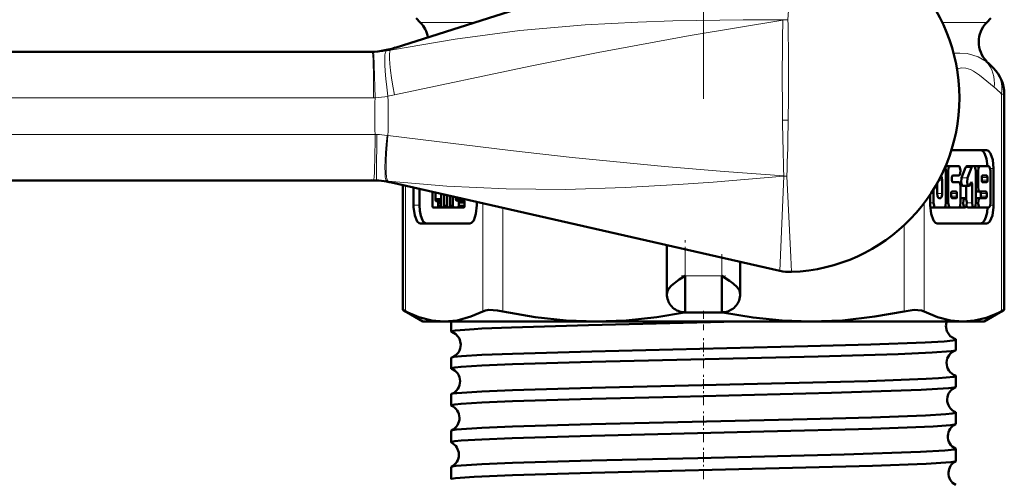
# Model space of a CAD drawing. Extents: x -1358 to 1757, y -1497 to 607.
# Tile 90 of 97: x 1669 to 1722, y -117 to -92. Entities that reach past the tile are written whole.
import ezdxf

# ---------------------------------------------------------------- set-up
doc = ezdxf.new("R2010")
doc.units = 0
doc.linetypes.add('DASHDOT', pattern=[18.5, 12, -3, 0.5, -3])

msp = doc.modelspace()

# ---------------------------------------------------------------- linework, layer by layer
at = {"color": 7, "linetype": 'DASHDOT', "lineweight": 18}
msp.add_line((1705.979, -67.521), (1705.979, -96.238), dxfattribs=at)
at = {"color": 7, "lineweight": 50}
for p, q in [((1710.03, -86.807), (1689.168, -93.444)), ((1690.539, -92.069), (1690.314, -91.844)), ((1721.418, -92.069), (1721.643, -91.844)), ((1614.284, -93.68), (1687.921, -93.68)), ((1722.374, -107.747), (1722.374, -95.975)), ((1721.407, -99.036), (1719.489, -99.036)), ((1719.421, -99.907), (1719.167, -99.907)), ((1719.184, -101.908), (1719.184, -100.164)), ((1719.323, -100.164), (1719.323, -101.908)), ((1719.892, -99.907), (1719.421, -99.907)), ((1720.048, -100.55), (1720.265, -99.982)), ((1720.659, -99.907), (1720.335, -99.907)), ((1720.59, -99.982), (1720.373, -100.55)), ((1720.717, -99.907), (1720.659, -99.907)), ((1721.044, -99.907), (1720.719, -99.907)), ((1720.815, -101.908), (1720.815, -100.164)), ((1720.946, -100.164), (1720.946, -101.036)), ((1721.515, -99.907), (1721.044, -99.907)), ((1721.613, -101.908), (1721.613, -100.164)), ((1721.79, -102.036), (1721.79, -100.036)), ((1687.999, -100.68), (1614.284, -100.68)), ((1688.148, -100.68), (1687.999, -100.68)), ((1710.134, -105.613), (1688.975, -100.804)), ((1718.713, -100.829), (1718.713, -101.395)), ((1718.988, -101.395), (1718.988, -100.677)), ((1719.519, -100.677), (1719.519, -100.523)), ((1719.558, -100.42), (1719.892, -100.42)), ((1719.892, -100.779), (1719.558, -100.779)), ((1720.511, -100.913), (1720.552, -100.808)), ((1720.619, -100.88), (1720.619, -101.908)), ((1721.142, -100.523), (1721.142, -100.677)), ((1721.417, -100.42), (1721.181, -100.42)), ((1721.181, -100.779), (1721.417, -100.779)), ((1721.456, -100.677), (1721.456, -100.523)), ((1689.583, -107.747), (1689.583, -100.942)), ((1690.167, -102.036), (1690.167, -101.075)), ((1690.492, -101.149), (1690.492, -102.036)), ((1691.2, -102.065), (1691.2, -101.31)), ((1691.361, -101.352), (1691.386, -101.352)), ((1691.361, -101.352), (1691.361, -101.714)), ((1691.676, -102.065), (1691.676, -101.418)), ((1718.517, -101.163), (1718.517, -101.908)), ((1719.481, -101.395), (1719.481, -101.549)), ((1719.755, -101.292), (1719.52, -101.292)), ((1719.794, -101.549), (1719.794, -101.395)), ((1719.99, -101.908), (1719.99, -101.036)), ((1720.442, -100.988), (1720.117, -100.988)), ((1720.294, -101.702), (1720.294, -100.988)), ((1721.044, -101.292), (1720.815, -101.292)), ((1721.044, -101.292), (1721.378, -101.292)), ((1721.092, -101.549), (1721.092, -101.395)), ((1721.417, -101.395), (1721.417, -101.549)), ((1691.361, -101.714), (1691.685, -101.714)), ((1691.403, -101.815), (1691.476, -101.815)), ((1691.476, -101.815), (1691.676, -101.815)), ((1691.518, -101.916), (1691.676, -101.916)), ((1691.518, -101.916), (1691.518, -102.065)), ((1691.838, -101.455), (1691.838, -102.065)), ((1692.001, -102.065), (1692.001, -101.492)), ((1692.163, -101.529), (1692.163, -102.065)), ((1692.321, -102.065), (1692.321, -101.565)), ((1692.477, -101.6), (1692.477, -101.684)), ((1692.477, -101.684), (1692.802, -101.684)), ((1692.519, -101.785), (1692.592, -101.785)), ((1692.592, -101.785), (1692.917, -101.785)), ((1692.634, -101.886), (1692.958, -101.886)), ((1692.634, -101.886), (1692.634, -102.065)), ((1692.802, -101.684), (1692.802, -101.674)), ((1692.958, -102.065), (1692.958, -101.886)), ((1693.616, -101.859), (1693.616, -102.036)), ((1718.341, -101.438), (1718.341, -102.036)), ((1718.811, -101.651), (1718.89, -101.651)), ((1719.52, -101.651), (1719.755, -101.651)), ((1720.235, -101.651), (1719.99, -101.651)), ((1721.044, -101.651), (1720.815, -101.651)), ((1721.378, -101.651), (1721.044, -101.651)), ((1691.241, -102.166), (1691.476, -102.166)), ((1691.476, -102.166), (1691.242, -102.166)), ((1691.476, -102.166), (1691.801, -102.166)), ((1691.518, -102.065), (1691.676, -102.065)), ((1691.718, -102.166), (1691.796, -102.166)), ((1691.796, -102.166), (1691.719, -102.166)), ((1691.796, -102.166), (1692.121, -102.166)), ((1691.838, -102.065), (1692.001, -102.065)), ((1692.043, -102.166), (1692.121, -102.166)), ((1692.121, -102.166), (1692.044, -102.166)), ((1692.121, -102.166), (1692.446, -102.166)), ((1692.163, -102.065), (1692.321, -102.065)), ((1692.363, -102.166), (1692.592, -102.166)), ((1692.592, -102.166), (1692.364, -102.166)), ((1692.593, -102.166), (1692.917, -102.166)), ((1692.634, -102.065), (1692.958, -102.065)), ((1718.615, -102.164), (1718.344, -102.164)), ((1718.615, -102.164), (1719.086, -102.164)), ((1719.096, -102.164), (1719.091, -102.164)), ((1719.421, -102.164), (1719.096, -102.164)), ((1719.421, -102.164), (1719.892, -102.164)), ((1719.911, -102.164), (1719.902, -102.163)), ((1720.235, -102.164), (1719.911, -102.164)), ((1720.717, -102.164), (1720.392, -102.164)), ((1721.044, -102.164), (1720.719, -102.164)), ((1721.044, -102.164), (1721.515, -102.164)), ((1693.234, -103.036), (1690.55, -103.036)), ((1718.723, -103.036), (1721.407, -103.036)), ((1703.979, -106.88), (1703.979, -104.214)), ((1707.979, -106.88), (1707.979, -105.123)), ((1704.979, -105.88), (1704.979, -107.88)), ((1706.979, -105.88), (1706.979, -107.88)), ((1689.583, -107.747), (1689.735, -107.825)), ((1690.678, -108.38), (1689.583, -107.747)), ((1721.278, -108.38), (1722.374, -107.747)), ((1722.222, -107.825), (1722.374, -107.747)), ((1690.678, -108.38), (1691.843, -108.38)), ((1691.843, -108.38), (1700.123, -108.38)), ((1692.219, -108.926), (1692.219, -108.38)), ((1700.123, -108.38), (1711.833, -108.38)), ((1706.979, -107.88), (1704.979, -107.88)), ((1711.833, -108.38), (1720.114, -108.38)), ((1720.114, -108.38), (1721.278, -108.38)), ((1719.738, -109.931), (1719.738, -109.363)), ((1692.219, -110.937), (1692.219, -110.358)), ((1719.738, -111.944), (1719.738, -111.353)), ((1692.219, -112.951), (1692.219, -112.346)), ((1719.738, -113.959), (1719.738, -113.34)), ((1692.219, -114.967), (1692.219, -114.333)), ((1719.738, -115.976), (1719.738, -115.325)), ((1692.219, -116.985), (1692.219, -116.317))]:
    msp.add_line(p, q, dxfattribs=at)
at = {"color": 7, "lineweight": 18}
for p, q in [((1690.539, -92.069), (1693.49, -92.069)), ((1710.298, -91.933), (1710.297, -91.918)), ((1718.993, -92.069), (1721.418, -92.069)), ((1687.921, -93.68), (1687.973, -93.68)), ((1721.38, -94.191), (1721.418, -94.191)), ((1722.222, -107.825), (1722.222, -95.975)), ((1722.374, -95.975), (1722.222, -95.975)), ((1687.997, -96.18), (1614.36, -96.18)), ((1688.075, -96.179), (1687.997, -96.179)), ((1710.609, -96.18), (1710.597, -97.404)), ((1710.288, -97.397), (1710.597, -97.404)), ((1614.36, -98.18), (1688.075, -98.18)), ((1688.075, -98.18), (1688.175, -98.181)), ((1688.728, -98.231), (1688.778, -98.24)), ((1719.323, -100.164), (1719.184, -100.164)), ((1720.59, -99.982), (1720.265, -99.982)), ((1720.946, -100.164), (1720.815, -100.164)), ((1721.6, -100.036), (1721.79, -100.036)), ((1688.781, -100.718), (1688.706, -100.71)), ((1710.134, -105.613), (1710.352, -100.449)), ((1710.352, -100.437), (1710.518, -100.444)), ((1710.352, -100.449), (1710.352, -100.442)), ((1710.352, -100.449), (1710.518, -100.444)), ((1710.518, -100.444), (1710.743, -104.868)), ((1718.988, -100.677), (1718.797, -100.677)), ((1720.373, -100.55), (1720.048, -100.55)), ((1720.619, -100.88), (1720.524, -100.88)), ((1721.456, -100.523), (1721.142, -100.523)), ((1721.456, -100.677), (1721.142, -100.677)), ((1689.735, -100.977), (1689.735, -107.825)), ((1718.988, -101.395), (1718.713, -101.395)), ((1719.794, -101.395), (1719.481, -101.395)), ((1720.946, -101.036), (1720.815, -101.036)), ((1721.417, -101.395), (1721.092, -101.395)), ((1693.951, -107.825), (1693.951, -101.935)), ((1718.006, -101.91), (1718.006, -107.825)), ((1718.517, -101.908), (1718.341, -101.908)), ((1719.323, -101.908), (1719.184, -101.908)), ((1719.794, -101.549), (1719.481, -101.549)), ((1720.619, -101.908), (1720.333, -101.908)), ((1721.417, -101.549), (1721.092, -101.549)), ((1690.492, -102.036), (1690.167, -102.036)), ((1695.034, -102.181), (1695.034, -107.825)), ((1721.6, -102.036), (1721.79, -102.036)), ((1716.923, -107.825), (1716.923, -103.113)), ((1704.979, -105.88), (1704.979, -104.441)), ((1706.979, -104.896), (1706.979, -105.88)), ((1710.743, -104.868), (1710.781, -105.673)), ((1706.979, -105.88), (1704.979, -105.88))]:
    msp.add_line(p, q, dxfattribs=at)
at = {"color": 7, "linetype": 'DASHDOT', "lineweight": 18, "ltscale": 0.079972}
msp.add_line((1704.979, -107.146), (1704.979, -103.948), dxfattribs=at)
at = {"color": 7, "linetype": 'DASHDOT', "lineweight": 18, "ltscale": 0.059518}
msp.add_line((1706.979, -104.698), (1706.979, -107.078), dxfattribs=at)
at = {"color": 7, "linetype": 'DASHDOT', "lineweight": 18, "ltscale": 0.060001}
msp.add_line((1704.778, -105.88), (1707.178, -105.88), dxfattribs=at)
at = {"color": 7, "linetype": 'DASHDOT', "lineweight": 18, "ltscale": 0.026585}
msp.add_line((1705.979, -108.854), (1705.979, -107.791), dxfattribs=at)
at = {"color": 7, "linetype": 'DASHDOT', "lineweight": 18, "ltscale": 0.043184}
msp.add_line((1705.979, -110.921), (1705.979, -109.194), dxfattribs=at)
at = {"color": 7, "linetype": 'DASHDOT', "lineweight": 18, "ltscale": 0.043773}
msp.add_line((1705.979, -112.937), (1705.979, -111.186), dxfattribs=at)
at = {"color": 7, "linetype": 'DASHDOT', "lineweight": 18, "ltscale": 0.044538}
msp.add_line((1705.979, -114.955), (1705.979, -113.173), dxfattribs=at)
at = {"color": 7, "linetype": 'DASHDOT', "lineweight": 18, "ltscale": 0.045451}
msp.add_line((1705.979, -116.976), (1705.979, -115.158), dxfattribs=at)
at = {"color": 7, "lineweight": 18}
for points in [[(1710.916, -86.692), (1710.701, -90.101), (1710.581, -91.928)], [(1688.922, -93.583), (1692.441, -92.975), (1695.972, -92.514), (1699.535, -92.198), (1702.403, -92.045), (1704.312, -91.984), (1708.141, -91.929), (1710.297, -91.918)], [(1710.298, -91.938), (1705.259, -92.778), (1700.234, -93.708), (1696.525, -94.447), (1689.135, -96.019)], [(1688.075, -96.179), (1688.034, -94.405), (1688, -93.83), (1687.983, -93.7), (1687.978, -93.686), (1687.976, -93.682), (1687.974, -93.68), (1687.973, -93.68)], [(1719.959, -93.737), (1720.341, -93.768), (1720.666, -93.846), (1720.947, -93.953), (1721.38, -94.191)], [(1721.817, -95.605), (1721.418, -95.268), (1721.018, -94.946), (1720.693, -94.727), (1720.528, -94.643), (1720.277, -94.563), (1720.049, -94.55), (1719.797, -94.604)], [(1688.148, -100.68), (1688.149, -100.679), (1688.149, -100.676), (1688.152, -100.644), (1688.161, -100.348), (1688.175, -98.181)], [(1688.778, -98.24), (1695.465, -99.061), (1698.813, -99.434), (1703.855, -99.93), (1707.102, -100.204), (1710.352, -100.437)], [(1710.352, -100.449), (1706.512, -100.772), (1704.595, -100.913), (1701.707, -101.079), (1698.463, -101.173), (1695.222, -101.147), (1691.996, -100.995), (1688.781, -100.718)]]:
    msp.add_lwpolyline(points, dxfattribs=at)
at = {"color": 7, "lineweight": 50}
for points in [[(1721.082, -99.036), (1721.153, -99.053), (1721.222, -99.105), (1721.288, -99.192), (1721.405, -99.498), (1721.462, -99.908)], [(1721.79, -100.036), (1721.745, -99.57), (1721.623, -99.211), (1721.511, -99.073), (1721.407, -99.036)], [(1719.421, -99.907), (1719.401, -99.913), (1719.388, -99.922), (1719.364, -99.954), (1719.341, -100.014), (1719.323, -100.164)], [(1719.892, -100.42), (1719.919, -100.411), (1719.938, -100.391), (1719.972, -100.311), (1719.99, -100.134), (1719.958, -99.974), (1719.928, -99.925), (1719.913, -99.913), (1719.892, -99.907)], [(1720.265, -99.982), (1720.29, -99.935), (1720.304, -99.92), (1720.324, -99.909), (1720.335, -99.907)], [(1720.659, -99.907), (1720.642, -99.912), (1720.63, -99.919), (1720.608, -99.945), (1720.59, -99.982)], [(1720.815, -100.164), (1720.79, -99.993), (1720.76, -99.933), (1720.731, -99.91), (1720.717, -99.907)], [(1721.044, -99.907), (1721.024, -99.913), (1721.011, -99.922), (1720.987, -99.954), (1720.964, -100.014), (1720.946, -100.164)], [(1721.613, -100.164), (1721.588, -99.993), (1721.558, -99.933), (1721.53, -99.91), (1721.515, -99.907)], [(1718.988, -100.677), (1718.969, -100.526), (1718.94, -100.456), (1718.922, -100.434)], [(1719.519, -100.523), (1719.529, -100.455), (1719.541, -100.43), (1719.552, -100.421), (1719.558, -100.42)], [(1719.558, -100.779), (1719.55, -100.777), (1719.545, -100.774), (1719.536, -100.761), (1719.526, -100.737), (1719.519, -100.677)], [(1719.99, -101.036), (1719.965, -100.865), (1719.935, -100.805), (1719.906, -100.782), (1719.892, -100.779)], [(1720.117, -100.988), (1720.102, -100.985), (1720.073, -100.961), (1720.054, -100.927), (1720.022, -100.792), (1720.048, -100.55)], [(1720.373, -100.55), (1720.347, -100.799), (1720.386, -100.943), (1720.419, -100.981), (1720.442, -100.988)], [(1720.58, -100.778), (1720.587, -100.78), (1720.593, -100.784), (1720.602, -100.797), (1720.611, -100.821), (1720.619, -100.88)], [(1721.181, -100.42), (1721.173, -100.423), (1721.168, -100.427), (1721.158, -100.44), (1721.144, -100.491), (1721.142, -100.523)], [(1721.142, -100.677), (1721.15, -100.737), (1721.162, -100.766), (1721.169, -100.774), (1721.177, -100.779), (1721.181, -100.779)], [(1721.456, -100.523), (1721.449, -100.463), (1721.437, -100.434), (1721.429, -100.425), (1721.421, -100.421), (1721.417, -100.42)], [(1721.417, -100.779), (1721.425, -100.777), (1721.43, -100.773), (1721.44, -100.76), (1721.454, -100.709), (1721.456, -100.677)], [(1718.713, -101.395), (1718.732, -101.546), (1718.762, -101.617), (1718.781, -101.639), (1718.801, -101.65), (1718.811, -101.651)], [(1718.89, -101.651), (1718.91, -101.646), (1718.923, -101.636), (1718.948, -101.603), (1718.983, -101.474), (1718.988, -101.395)], [(1719.52, -101.292), (1719.512, -101.295), (1719.507, -101.299), (1719.497, -101.312), (1719.483, -101.363), (1719.481, -101.395)], [(1719.794, -101.395), (1719.786, -101.335), (1719.774, -101.306), (1719.767, -101.297), (1719.759, -101.293), (1719.755, -101.292)], [(1720.442, -100.988), (1720.452, -100.987), (1720.471, -100.977), (1720.487, -100.959), (1720.511, -100.913)], [(1720.946, -101.036), (1720.971, -101.207), (1721.001, -101.267), (1721.03, -101.29), (1721.044, -101.292)], [(1721.092, -101.395), (1721.085, -101.335), (1721.073, -101.306), (1721.065, -101.297), (1721.057, -101.293), (1721.053, -101.292)], [(1721.378, -101.292), (1721.386, -101.294), (1721.391, -101.298), (1721.4, -101.311), (1721.41, -101.335), (1721.417, -101.395)], [(1691.361, -101.714), (1691.369, -101.775), (1691.379, -101.798), (1691.389, -101.81), (1691.395, -101.813), (1691.403, -101.815)], [(1691.476, -101.815), (1691.484, -101.817), (1691.49, -101.821), (1691.5, -101.834), (1691.51, -101.856), (1691.518, -101.916)], [(1692.477, -101.684), (1692.486, -101.745), (1692.496, -101.768), (1692.505, -101.78), (1692.511, -101.783), (1692.519, -101.785)], [(1692.592, -101.785), (1692.6, -101.787), (1692.605, -101.79), (1692.614, -101.801), (1692.624, -101.822), (1692.634, -101.886)], [(1692.844, -101.785), (1692.836, -101.783), (1692.83, -101.78), (1692.82, -101.767), (1692.804, -101.717), (1692.802, -101.684)], [(1692.958, -101.886), (1692.95, -101.825), (1692.937, -101.798), (1692.929, -101.79), (1692.917, -101.785)], [(1718.517, -101.908), (1718.542, -102.079), (1718.572, -102.139), (1718.601, -102.162), (1718.615, -102.164)], [(1719.086, -102.164), (1719.106, -102.159), (1719.119, -102.15), (1719.143, -102.118), (1719.166, -102.057), (1719.184, -101.908)], [(1719.323, -101.908), (1719.348, -102.079), (1719.378, -102.139), (1719.406, -102.162), (1719.421, -102.164)], [(1719.481, -101.549), (1719.489, -101.609), (1719.501, -101.638), (1719.508, -101.646), (1719.516, -101.651), (1719.52, -101.651)], [(1719.755, -101.651), (1719.763, -101.649), (1719.768, -101.645), (1719.778, -101.632), (1719.792, -101.581), (1719.794, -101.549)], [(1719.892, -102.164), (1719.912, -102.159), (1719.925, -102.15), (1719.948, -102.118), (1719.972, -102.057), (1719.99, -101.908)], [(1720.235, -101.651), (1720.209, -101.661), (1720.19, -101.681), (1720.155, -101.76), (1720.138, -101.938), (1720.169, -102.098), (1720.199, -102.147), (1720.215, -102.159), (1720.235, -102.164)], [(1720.235, -102.164), (1720.262, -102.155), (1720.282, -102.134), (1720.316, -102.054), (1720.333, -101.877), (1720.301, -101.717), (1720.271, -101.669), (1720.256, -101.657), (1720.235, -101.651)], [(1720.619, -101.908), (1720.644, -102.079), (1720.675, -102.139), (1720.703, -102.162), (1720.717, -102.164)], [(1720.717, -102.164), (1720.737, -102.159), (1720.75, -102.15), (1720.773, -102.118), (1720.797, -102.058), (1720.815, -101.908)], [(1721.044, -101.651), (1721.017, -101.661), (1720.998, -101.681), (1720.964, -101.76), (1720.947, -101.938), (1720.978, -102.098), (1721.008, -102.147), (1721.023, -102.159), (1721.044, -102.164)], [(1721.053, -101.651), (1721.061, -101.649), (1721.066, -101.645), (1721.076, -101.632), (1721.09, -101.581), (1721.092, -101.549)], [(1721.417, -101.549), (1721.407, -101.617), (1721.395, -101.641), (1721.383, -101.65), (1721.378, -101.651)], [(1721.515, -102.164), (1721.535, -102.159), (1721.548, -102.15), (1721.572, -102.118), (1721.595, -102.057), (1721.613, -101.908)], [(1690.55, -103.036), (1690.488, -103.022), (1690.372, -102.92), (1690.234, -102.601), (1690.17, -102.147), (1690.167, -102.036)], [(1690.492, -102.036), (1690.51, -102.337), (1690.565, -102.623), (1690.653, -102.851), (1690.722, -102.953), (1690.798, -103.015), (1690.875, -103.036)], [(1691.242, -102.166), (1691.234, -102.164), (1691.229, -102.161), (1691.219, -102.15), (1691.209, -102.13), (1691.2, -102.065)], [(1691.518, -102.065), (1691.51, -102.126), (1691.499, -102.148), (1691.49, -102.16), (1691.484, -102.164), (1691.476, -102.166)], [(1691.719, -102.166), (1691.71, -102.164), (1691.704, -102.16), (1691.694, -102.148), (1691.685, -102.126), (1691.676, -102.065)], [(1691.838, -102.065), (1691.83, -102.126), (1691.82, -102.148), (1691.81, -102.16), (1691.804, -102.164), (1691.796, -102.166)], [(1692.044, -102.166), (1692.035, -102.164), (1692.029, -102.16), (1692.019, -102.148), (1692.01, -102.126), (1692.001, -102.065)], [(1692.163, -102.065), (1692.155, -102.126), (1692.145, -102.148), (1692.135, -102.16), (1692.129, -102.164), (1692.121, -102.166)], [(1692.364, -102.166), (1692.355, -102.164), (1692.349, -102.16), (1692.339, -102.148), (1692.33, -102.126), (1692.321, -102.065)], [(1692.634, -102.065), (1692.625, -102.126), (1692.615, -102.148), (1692.606, -102.16), (1692.6, -102.164), (1692.592, -102.166)], [(1692.917, -102.166), (1692.925, -102.164), (1692.93, -102.16), (1692.941, -102.148), (1692.956, -102.097), (1692.958, -102.065)], [(1693.616, -102.036), (1693.572, -102.501), (1693.45, -102.861), (1693.337, -102.998), (1693.234, -103.036)], [(1718.341, -102.036), (1718.385, -102.501), (1718.507, -102.861), (1718.62, -102.998), (1718.723, -103.036)], [(1720.392, -102.164), (1720.372, -102.159), (1720.359, -102.149), (1720.335, -102.115), (1720.314, -102.063)], [(1721.462, -102.164), (1721.432, -102.437), (1721.372, -102.688), (1721.288, -102.878), (1721.182, -103.001), (1721.082, -103.036)], [(1721.407, -103.036), (1721.469, -103.022), (1721.585, -102.92), (1721.723, -102.601), (1721.787, -102.147), (1721.79, -102.036)], [(1703.979, -106.88), (1704.007, -106.728), (1704.086, -106.581), (1704.241, -106.407), (1704.656, -106.089), (1704.979, -105.88)], [(1706.979, -105.88), (1707.4, -106.156), (1707.59, -106.298), (1707.807, -106.502), (1707.931, -106.684), (1707.979, -106.88)], [(1689.735, -107.825), (1690.468, -108.139), (1691.164, -108.321), (1691.843, -108.38)], [(1691.843, -108.38), (1692.556, -108.315), (1693.289, -108.114), (1693.951, -107.825)], [(1693.951, -107.825), (1694.096, -107.775), (1694.28, -107.75), (1694.75, -107.775), (1695.034, -107.825)], [(1695.034, -107.825), (1696.802, -108.139), (1698.483, -108.32), (1700.123, -108.38)], [(1711.833, -108.38), (1713.555, -108.315), (1715.325, -108.114), (1716.923, -107.825)], [(1716.923, -107.825), (1717.458, -107.75), (1717.861, -107.775), (1718.006, -107.825)], [(1718.006, -107.825), (1718.739, -108.139), (1719.435, -108.321), (1720.114, -108.38)], [(1720.114, -108.38), (1720.747, -108.328), (1721.38, -108.176), (1721.802, -108.02), (1722.222, -107.825)], [(1693.903, -108.766), (1695.516, -108.699), (1699.709, -108.574), (1707.826, -108.38)], [(1700.123, -108.38), (1701.761, -108.321), (1703.44, -108.14), (1704.948, -107.879)], [(1707.009, -107.879), (1708.679, -108.162), (1710.274, -108.326), (1711.833, -108.38)], [(1692.219, -108.926), (1692.219, -108.923), (1692.222, -108.919), (1692.227, -108.915), (1692.245, -108.906), (1692.453, -108.867), (1693.471, -108.788), (1693.903, -108.766)], [(1692.257, -108.949), (1692.472, -109.067), (1692.669, -109.312), (1692.746, -109.629)], [(1719.194, -108.619), (1719.24, -108.902), (1719.426, -109.181), (1719.672, -109.331), (1719.693, -109.338)], [(1693.903, -110.2), (1695.562, -110.133), (1699.886, -110.006), (1711.667, -109.726), (1715.101, -109.631), (1718.066, -109.521), (1719.095, -109.461), (1719.571, -109.413), (1719.696, -109.388), (1719.725, -109.377), (1719.733, -109.372), (1719.737, -109.366), (1719.738, -109.363)], [(1719.738, -109.363), (1719.737, -109.361), (1719.733, -109.355), (1719.724, -109.349), (1719.693, -109.338)], [(1693.903, -110.777), (1695.564, -110.709), (1699.894, -110.581), (1712.232, -110.283), (1716.593, -110.152), (1718.433, -110.072), (1719.479, -109.993), (1719.706, -109.953)], [(1692.257, -110.335), (1692.368, -110.312), (1692.792, -110.267), (1693.903, -110.2)], [(1692.219, -110.937), (1692.219, -110.935), (1692.222, -110.931), (1692.226, -110.927), (1692.241, -110.919), (1692.417, -110.883), (1692.761, -110.847), (1693.903, -110.777)], [(1693.903, -112.188), (1695.564, -112.121), (1699.895, -111.995), (1711.93, -111.708), (1714.948, -111.625), (1718.117, -111.508), (1718.784, -111.471), (1719.628, -111.393), (1719.704, -111.375), (1719.726, -111.366), (1719.734, -111.36), (1719.737, -111.357), (1719.738, -111.353)], [(1693.903, -112.791), (1695.565, -112.723), (1699.897, -112.594), (1704.554, -112.481), (1712.958, -112.277), (1717.84, -112.114), (1719.34, -112.021), (1719.639, -111.983), (1719.714, -111.963)], [(1692.246, -112.327), (1692.306, -112.311), (1692.526, -112.279), (1693.903, -112.188)], [(1692.219, -112.951), (1692.219, -112.949), (1692.221, -112.945), (1692.226, -112.941), (1692.241, -112.933), (1692.417, -112.897), (1692.763, -112.861), (1693.903, -112.791)], [(1693.903, -114.175), (1695.558, -114.108), (1699.877, -113.982), (1711.627, -113.703), (1715.134, -113.606), (1718.076, -113.497), (1719.192, -113.429), (1719.531, -113.395), (1719.71, -113.36), (1719.733, -113.348), (1719.737, -113.342), (1719.738, -113.34)], [(1692.239, -114.316), (1692.295, -114.299), (1692.51, -114.268), (1693.903, -114.175)], [(1693.903, -114.807), (1695.556, -114.739), (1699.873, -114.61), (1709.261, -114.386), (1715.175, -114.228), (1718.498, -114.096), (1719.435, -114.026), (1719.663, -113.992), (1719.72, -113.975)], [(1692.219, -114.967), (1692.219, -114.965), (1692.222, -114.961), (1692.226, -114.957), (1692.241, -114.949), (1692.416, -114.913), (1692.76, -114.877), (1693.903, -114.807)], [(1693.903, -116.159), (1695.562, -116.092), (1699.889, -115.966), (1705.663, -115.828), (1713.643, -115.634), (1717.807, -115.494), (1719.126, -115.42), (1719.668, -115.357), (1719.716, -115.343), (1719.73, -115.336), (1719.735, -115.331), (1719.737, -115.329), (1719.738, -115.325)], [(1692.234, -116.302), (1692.286, -116.286), (1692.495, -116.253), (1693.903, -116.159)], [(1693.903, -116.824), (1695.558, -116.757), (1699.876, -116.628), (1711.55, -116.346), (1715.198, -116.245), (1718.109, -116.134), (1719.452, -116.041), (1719.673, -116.007), (1719.724, -115.99)], [(1692.219, -116.985), (1692.219, -116.983), (1692.222, -116.979), (1692.227, -116.974), (1692.245, -116.965), (1692.453, -116.926), (1693.472, -116.847), (1693.903, -116.824)]]:
    msp.add_lwpolyline(points, dxfattribs=at)
for centre, radius, start, end in [((1710.428, -96.18), 9.5, 360, 87.0589), ((1689.479, -93.13), 1.5, 9.7645, 45), ((1722.479, -93.13), 1.5, 135, 225), ((1687.652, -88.68), 4.999, 269.9999, 287.6513), ((1717.93, -98.398), 5.441, 44.8354, 50.6441), ((1720.374, -95.975), 2, 360, 45), ((1710.428, -96.18), 9.5, 272.1234, 360), ((1718.701, -100.147), 0.483, 357.9579, 23.0872), ((1687.867, -105.678), 4.999, 77.1928, 90), ((1720.591, -100.814), 0.0386, 107.3113, 171.0962), ((1710.688, -103.175), 2.5, 257.1957, 272.1234), ((1704.98, -106.879), 1.002, 179.7817, 200.7895), ((1704.979, -106.88), 1, 200.8305, 218.3532), ((1706.979, -106.88), 1, 321.5765, 339.3051), ((1706.977, -106.879), 1.002, 339.3331, 0.2189), ((1704.986, -106.873), 1.01, 218.4355, 238.2685), ((1704.979, -106.88), 1, 238.3557, 256.2072), ((1704.979, -106.873), 1.007, 256.2506, 269.8097), ((1706.977, -106.874), 1.006, 270.1919, 284.1753), ((1706.979, -106.88), 1, 284.2413, 301.5975), ((1706.971, -106.873), 1.01, 301.7344, 321.5542), ((1719.936, -108.642), 0.743, 159.3221, 178.2134), ((1692.26, -108.899), 0.0497, 212.9899, 266.6499), ((1692.016, -109.647), 0.729, 289.2688, 1.4683), ((1719.959, -110.637), 0.73, 110.3281, 178.5801), ((1719.702, -109.91), 0.0422, 274.9295, 329.9298), ((1692.26, -110.385), 0.0493, 93.3331, 146.7017), ((1692.251, -110.921), 0.0364, 207.3485, 263.4271), ((1691.979, -111.638), 0.731, 0.7039, 68.5498), ((1719.96, -110.646), 0.731, 177.8517, 249.6683), ((1691.979, -111.646), 0.732, 291.4346, 1.3578), ((1719.702, -111.373), 0.0417, 30.3285, 85.2101), ((1719.995, -112.638), 0.732, 112.6305, 178.5159), ((1719.709, -111.931), 0.0319, 278.2831, 335.12), ((1692.25, -112.363), 0.0356, 96.4952, 152.54), ((1719.996, -112.646), 0.733, 177.9135, 247.3864), ((1692.245, -112.941), 0.0283, 202.5325, 259.8668), ((1691.943, -113.639), 0.733, 0.7791, 66.0891), ((1691.942, -113.645), 0.734, 293.882, 1.2991), ((1719.71, -113.353), 0.0312, 24.9467, 81.7694), ((1692.244, -114.343), 0.0275, 100.1025, 157.4393), ((1720.032, -114.639), 0.734, 115.2193, 178.4369), ((1719.714, -113.95), 0.0253, 282.0505, 339.617), ((1720.033, -114.645), 0.735, 177.9935, 244.8014), ((1692.24, -114.96), 0.0228, 198.2364, 255.9713), ((1691.906, -115.639), 0.735, 0.8409, 63.4363), ((1719.715, -115.333), 0.0246, 20.4216, 77.9906), ((1691.906, -115.645), 0.735, 296.5402, 1.2418), ((1692.24, -116.324), 0.0223, 103.9259, 161.4897), ((1720.068, -116.64), 0.735, 117.9529, 178.3925), ((1719.718, -115.97), 0.0209, 286.0976, 343.4988), ((1720.069, -116.644), 0.736, 178.0437, 242.0634)]:
    msp.add_arc(centre, radius, start, end, dxfattribs=at)
at = {"color": 7, "lineweight": 18}
for centre, radius, start, end in [((1892.921, -95.007), 182.648, 179.03725, 180.74996), ((1710.249, -97.464), 5.547, 86.562, 89.5046), ((1710.638, -97.506), 5.579, 90.5864, 93.498), ((1572.213, -94.915), 138.401, 359.47644, 1.23691), ((1687.914, -88.423), 5.257, 270.6368, 278.4005), ((1687.911, -88.366), 5.314, 278.3437, 280.9673), ((1688.5, -92.543), 1.122, 292.0807, 306.5259), ((1719.968, -96.788), 3.051, 90.174, 96.6603), ((1717.93, -98.398), 5.441, 44.8354, 50.6441), ((1687.51, -88.607), 7.588, 279.6299, 282.3675), ((1718.029, -100.145), 5.913, 44.8385, 50.159), ((1740.627, -97.164), 52.562, 178.927, 181.1077), ((1687.984, -92.722), 3.458, 271.499, 283.2876), ((1634.13, -97.13), 54.66, 358.8366, 1.0925), ((1877.252, -95.416), 166.976, 180.67998, 181.72339), ((1581.391, -95.633), 129.217, 357.86611, 359.21472), ((1688.139, -101.616), 3.435, 80.1285, 89.4033), ((1688.145, -105.94), 5.26, 83.8808, 89.9671), ((1688.46, -101.847), 1.164, 63.7085, 77.8222)]:
    msp.add_arc(centre, radius, start, end, dxfattribs=at)
for centre, major_axis, ratio, start_param, end_param in [((1687.921, -96.18), (0, 2.5), 0.030539, 4.712389, 6.283185), ((1689.054, -96.095), (0.367, -2.473), 0.108324, 3.158386, 4.693363), ((1689.409, -96.034), (0.481, -2.453), 0.106524, 3.163817, 4.685283), ((1719.969, -95.605), (-1.277, -1.539), 0.880592, 2.201586, 3.037435), ((1720.374, -95.975), (-1.414, -1.414), 0.862856, 2.282707, 3.141593), ((1687.999, -98.18), (0, 2.5), 0.030539, 3.141593, 4.712389), ((1688.977, -98.225), (-0.268, -2.486), 0.098821, 4.725741, 6.270612), ((1689.052, -98.233), (-0.267, -2.486), 0.108736, 4.726975, 6.267162)]:
    msp.add_ellipse(centre, major_axis=major_axis, ratio=ratio, start_param=start_param, end_param=end_param, dxfattribs=at)

doc.saveas('drawing.dxf')
